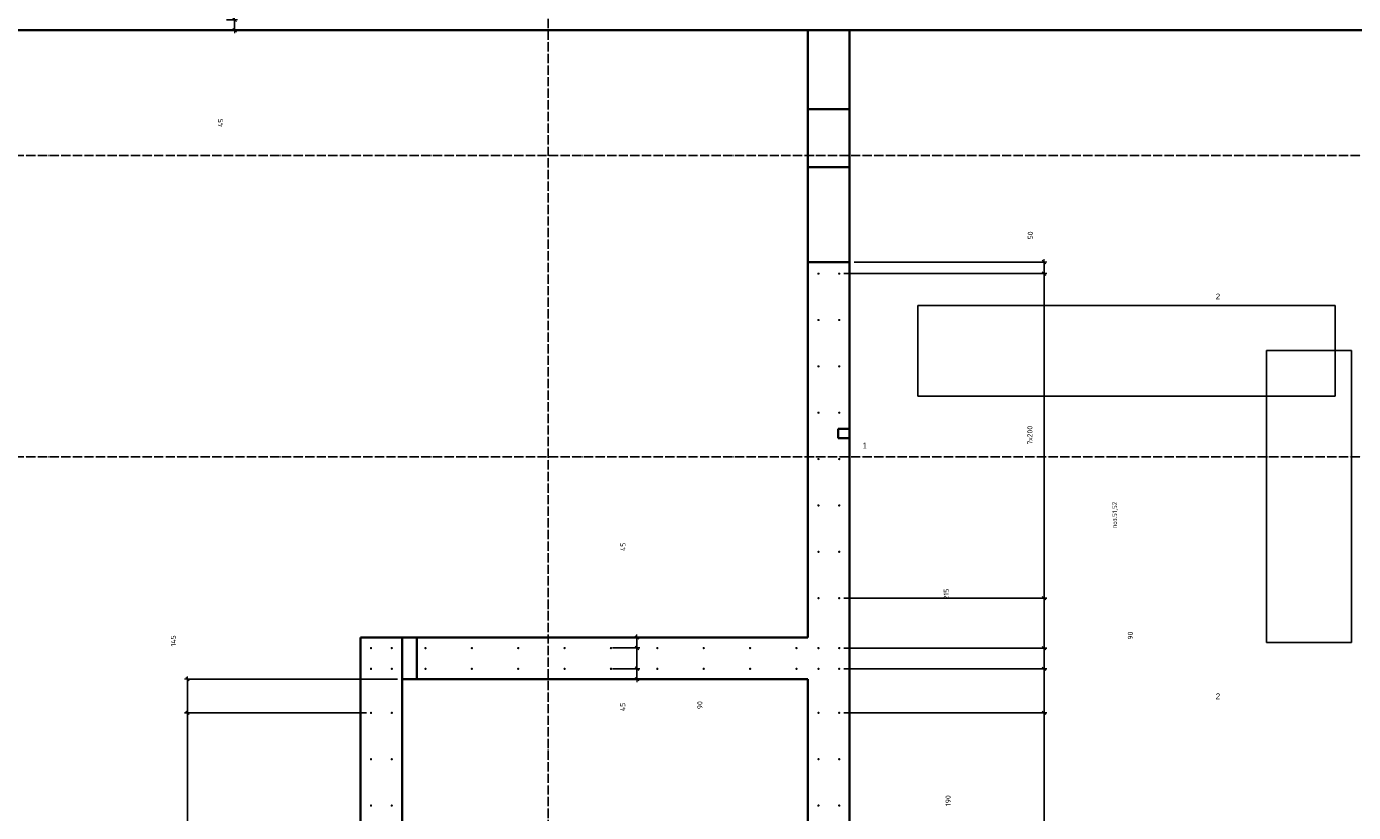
# Model space of a CAD drawing. Header units: millimetres. Extents: x 27309 to 183995, y -852 to 48500.
# Tile 76 of 93: x 154610 to 160333, y 42365 to 45756. Entities that reach past the tile are written whole.
import ezdxf

# ---------------------------------------------------------------- set-up
doc = ezdxf.new("R2010")
doc.units = ezdxf.units.MM
doc.header["$PDMODE"] = 65
for name, pattern in [('______11', [50, 40, -5, 0, -5]), ('______5', [110, 80, -10, 10, -10]), ('________', [0])]:
    doc.linetypes.add(name, pattern=pattern)
for name, color, linetype, lineweight in [('Standard', 7, 'Continuous', 25), ('Арм.стержн. Выпуски', 180, 'Continuous', 35), ('Размерная линия_ общее', 7, 'Continuous', 13)]:
    doc.layers.add(name, color=color, linetype=linetype, lineweight=lineweight)
doc.layers.add('Осевая линия_ общее', color=7, linetype='______5', lineweight=13, true_color=0xa0a0a0)
doc.styles.add('ARIAL', font='ARIAL.TTF')
doc.styles.add('ISOCPEUR', font='ISOCPEUR')
doc.dimstyles.new('DIMSTYLE_3', dxfattribs={"dimtxt": 22, "dimasz": 25, "dimexe": 0, "dimexo": 0, "dimgap": 11, "dimtad": 2, "dimdec": 0, "dimrnd": 5, "dimzin": 12, "dimdsep": 46, "dimtxsty": 'ISOCPEUR', "dimblk1": 'ALL_ML_STRICH', "dimblk2": 'ALL_ML_STRICH', "dimsah": 1, "dimcen": 0, "dimclrd": 7, "dimclre": 256, "dimclrt": 7, "dimadec": 0, "dimazin": 0, "dimtfac": 1, "dimtdec": 0, "dimtix": 1, "dimtmove": 2, "dimatfit": 3, "dimfxl": 0, "dimtzin": 0, "dimlwd": 0, "dimlwe": -3, "dimarcsym": 0})
doc.dimstyles.new('DIMSTYLE_5', dxfattribs={"dimtxt": 22, "dimasz": 25, "dimexe": 0, "dimexo": 0, "dimgap": 11, "dimtad": 2, "dimdec": 0, "dimrnd": 5, "dimzin": 12, "dimdsep": 46, "dimtxsty": 'ISOCPEUR', "dimblk1": 'ALL_ML_STRICH', "dimblk2": 'ALL_ML_STRICH', "dimsah": 1, "dimcen": 0, "dimclrd": 7, "dimclre": 256, "dimclrt": 7, "dimadec": 0, "dimazin": 0, "dimtfac": 1, "dimtdec": 0, "dimtix": 1, "dimtmove": 2, "dimatfit": 3, "dimfxl": 0, "dimtvp": 1.2, "dimtzin": 0, "dimlwd": 0, "dimlwe": -3, "dimarcsym": 0})
doc.dimstyles.new('DIMSTYLE_7', dxfattribs={"dimtxt": 22, "dimasz": 25, "dimexe": 0, "dimexo": 0, "dimgap": 11, "dimtad": 0, "dimdec": 0, "dimrnd": 5, "dimzin": 12, "dimdsep": 46, "dimtxsty": 'ISOCPEUR', "dimblk1": 'ALL_ML_STRICH', "dimblk2": 'ALL_ML_STRICH', "dimsah": 1, "dimcen": 0, "dimclrd": 7, "dimclre": 256, "dimclrt": 7, "dimadec": 0, "dimazin": 0, "dimtfac": 1, "dimtdec": 0, "dimtix": 1, "dimtmove": 2, "dimatfit": 3, "dimfxl": 0, "dimtzin": 0, "dimlwd": 0, "dimlwe": -3, "dimarcsym": 0})

# ---------------------------------------------------------------- blocks, each defined once
blk = doc.blocks.new('ALL_ML_STRICH')
at = {"color": 0, "linetype": 'ByBlock', "lineweight": -2}
for p, q in [((-1, 0), (0.5, 0)), ((-0.3, -0.3), (0.3, 0.3)), ((0, -0.5), (0, 0.5))]:
    blk.add_line(p, q, dxfattribs=at)
blk = doc.blocks.new('*D105')
at = {"layer": 'DEFPOINTS', "color": 7, "linetype": 'Continuous', "lineweight": 13, "transparency": 33554687}
for p in [(155452, 45785), (155507.4, 45740), (155546.7, 45740)]:
    blk.add_point(p, dxfattribs=at)
at = {"layer": 'Размерная линия_ общее', "color": 253, "linetype": 'Continuous', "lineweight": -2, "true_color": 0xa0a0a0, "transparency": 33554687}
for p, q in [((155472, 45785), (155507.4, 45785)), ((155526.7, 45740), (155507.4, 45740))]:
    blk.add_line(p, q, dxfattribs=at)
at = {"layer": 'Размерная линия_ общее', "color": 7, "linetype": 'Continuous', "lineweight": -2, "transparency": 33554687}
blk.add_line((155507.4, 45740), (155507.4, 45785), dxfattribs=at)
at = {"layer": 'Размерная линия_ общее', "color": 7, "linetype": 'Continuous', "lineweight": 13, "transparency": 33554687, "xscale": 25, "yscale": 25, "zscale": 25}
for p, rotation in [((155507.4, 45785), 90), ((155507.4, 45740), 270)]:
    blk.add_blockref('ALL_ML_STRICH', p, dxfattribs=dict(at, rotation=rotation))
at = {"layer": 'Размерная линия_ общее', "color": 7, "linetype": 'Continuous', "lineweight": 13, "transparency": 33554687, "insert": (155446.8, 45341), "char_height": 22, "width": 44, "attachment_point": 5, "rotation": 90, "style": 'ISOCPEUR'}
blk.add_mtext('\\A1;{45}', dxfattribs=at)
blk = doc.blocks.new('*D465')
at = {"layer": 'DEFPOINTS', "color": 7, "linetype": 'Continuous', "lineweight": 13, "transparency": 33554687}
for p in [(157179.9, 43120), (157242.6, 43120), (157117.8, 43075)]:
    blk.add_point(p, dxfattribs=at)
at = {"layer": 'Размерная линия_ общее', "color": 253, "linetype": 'Continuous', "lineweight": -2, "true_color": 0xa0a0a0, "transparency": 33554687}
for p, q in [((157199.9, 43120), (157242.6, 43120)), ((157137.8, 43075), (157242.6, 43075))]:
    blk.add_line(p, q, dxfattribs=at)
at = {"layer": 'Размерная линия_ общее', "color": 7, "linetype": 'Continuous', "lineweight": -2, "transparency": 33554687}
blk.add_line((157242.6, 43120), (157242.6, 43075), dxfattribs=at)
at = {"layer": 'Размерная линия_ общее', "color": 7, "linetype": 'Continuous', "lineweight": 13, "transparency": 33554687, "xscale": 25, "yscale": 25, "zscale": 25}
for p, rotation in [((157242.6, 43120), 90), ((157242.6, 43075), 270)]:
    blk.add_blockref('ALL_ML_STRICH', p, dxfattribs=dict(at, rotation=rotation))
at = {"layer": 'Размерная линия_ общее', "color": 7, "linetype": 'Continuous', "lineweight": 13, "transparency": 33554687, "insert": (157182.1, 43511.5), "char_height": 22, "width": 44, "attachment_point": 5, "rotation": 90, "style": 'ISOCPEUR'}
blk.add_mtext('\\A1;{45}', dxfattribs=at)
blk = doc.blocks.new('*D466')
at = {"layer": 'DEFPOINTS', "color": 7, "linetype": 'Continuous', "lineweight": 13, "transparency": 33554687}
for p in [(157117.8, 43075), (157242.6, 43075), (157117.8, 42985.5)]:
    blk.add_point(p, dxfattribs=at)
at = {"layer": 'Размерная линия_ общее', "color": 253, "linetype": 'Continuous', "lineweight": -2, "true_color": 0xa0a0a0, "transparency": 33554687}
for p, q in [((157137.8, 43075), (157242.6, 43075)), ((157137.8, 42985.5), (157242.6, 42985.5))]:
    blk.add_line(p, q, dxfattribs=at)
at = {"layer": 'Размерная линия_ общее', "color": 7, "linetype": 'Continuous', "lineweight": -2, "transparency": 33554687}
blk.add_line((157242.6, 43075), (157242.6, 42985.5), dxfattribs=at)
at = {"layer": 'Размерная линия_ общее', "color": 7, "linetype": 'Continuous', "lineweight": 13, "transparency": 33554687, "xscale": 25, "yscale": 25, "zscale": 25}
for p, rotation in [((157242.6, 43075), 90), ((157242.6, 42985.5), 270)]:
    blk.add_blockref('ALL_ML_STRICH', p, dxfattribs=dict(at, rotation=rotation))
at = {"layer": 'Размерная линия_ общее', "color": 7, "linetype": 'Continuous', "lineweight": 13, "transparency": 33554687, "insert": (157514.1, 42828.3), "char_height": 22, "width": 44, "attachment_point": 5, "rotation": 90, "style": 'ISOCPEUR'}
blk.add_mtext('\\A1;{90}', dxfattribs=at)
blk = doc.blocks.new('*D467')
at = {"layer": 'DEFPOINTS', "color": 7, "linetype": 'Continuous', "lineweight": 13, "transparency": 33554687}
for p in [(157117.8, 42985.5), (157242.6, 42985.5), (157139.2, 42940)]:
    blk.add_point(p, dxfattribs=at)
at = {"layer": 'Размерная линия_ общее', "color": 253, "linetype": 'Continuous', "lineweight": -2, "true_color": 0xa0a0a0, "transparency": 33554687}
for p, q in [((157137.8, 42985.5), (157242.6, 42985.5)), ((157159.2, 42940), (157242.6, 42940))]:
    blk.add_line(p, q, dxfattribs=at)
at = {"layer": 'Размерная линия_ общее', "color": 7, "linetype": 'Continuous', "lineweight": -2, "transparency": 33554687}
blk.add_line((157242.6, 42985.5), (157242.6, 42940), dxfattribs=at)
at = {"layer": 'Размерная линия_ общее', "color": 7, "linetype": 'Continuous', "lineweight": 13, "transparency": 33554687, "xscale": 25, "yscale": 25, "zscale": 25}
for p, rotation in [((157242.6, 42985.5), 90), ((157242.6, 42940), 270)]:
    blk.add_blockref('ALL_ML_STRICH', p, dxfattribs=dict(at, rotation=rotation))
at = {"layer": 'Размерная линия_ общее', "color": 7, "linetype": 'Continuous', "lineweight": 13, "transparency": 33554687, "insert": (157181, 42820.9), "char_height": 22, "width": 44, "attachment_point": 5, "rotation": 90, "style": 'ISOCPEUR'}
blk.add_mtext('\\A1;{45}', dxfattribs=at)
blk = doc.blocks.new('*D520')
at = {"layer": 'DEFPOINTS', "color": 7, "linetype": 'Continuous', "lineweight": 13, "transparency": 33554687}
for p in [(158115, 42795), (158115, 40194.5), (158998.4, 40194.5)]:
    blk.add_point(p, dxfattribs=at)
at = {"layer": 'Размерная линия_ общее', "color": 253, "linetype": 'Continuous', "lineweight": -2, "true_color": 0xa0a0a0, "transparency": 33554687}
for p, q in [((158135, 42795), (158998.4, 42795)), ((158135, 40194.5), (158998.4, 40194.5))]:
    blk.add_line(p, q, dxfattribs=at)
at = {"layer": 'Размерная линия_ общее', "color": 7, "linetype": 'Continuous', "lineweight": -2, "transparency": 33554687}
blk.add_line((158998.4, 40194.5), (158998.4, 42795), dxfattribs=at)
at = {"layer": 'Размерная линия_ общее', "color": 7, "linetype": 'Continuous', "lineweight": 13, "transparency": 33554687, "xscale": 25, "yscale": 25, "zscale": 25}
for p, rotation in [((158998.4, 42795), 90), ((158998.4, 40194.5), 270)]:
    blk.add_blockref('ALL_ML_STRICH', p, dxfattribs=dict(at, rotation=rotation))
at = {"layer": 'Размерная линия_ общее', "color": 7, "linetype": 'Continuous', "lineweight": 13, "transparency": 33554687, "insert": (158926.4, 41413.4), "char_height": 22, "width": 1.1, "attachment_point": 1, "rotation": 90, "line_spacing_factor": 0.60241, "style": 'ISOCPEUR'}
blk.add_mtext('13х200=2600', dxfattribs=at)
blk = doc.blocks.new('*D521')
at = {"layer": 'DEFPOINTS', "color": 7, "linetype": 'Continuous', "lineweight": 13, "transparency": 33554687}
for p in [(158115, 42985), (158115, 42795), (158998.4, 42795)]:
    blk.add_point(p, dxfattribs=at)
at = {"layer": 'Размерная линия_ общее', "color": 253, "linetype": 'Continuous', "lineweight": -2, "true_color": 0xa0a0a0, "transparency": 33554687}
for p, q in [((158135, 42985), (158998.4, 42985)), ((158135, 42795), (158998.4, 42795))]:
    blk.add_line(p, q, dxfattribs=at)
at = {"layer": 'Размерная линия_ общее', "color": 7, "linetype": 'Continuous', "lineweight": -2, "transparency": 33554687}
blk.add_line((158998.4, 42795), (158998.4, 42985), dxfattribs=at)
at = {"layer": 'Размерная линия_ общее', "color": 7, "linetype": 'Continuous', "lineweight": 13, "transparency": 33554687, "xscale": 25, "yscale": 25, "zscale": 25}
for p, rotation in [((158998.4, 42985), 90), ((158998.4, 42795), 270)]:
    blk.add_blockref('ALL_ML_STRICH', p, dxfattribs=dict(at, rotation=rotation))
at = {"layer": 'Размерная линия_ общее', "color": 7, "linetype": 'Continuous', "lineweight": 13, "transparency": 33554687, "insert": (158584.4, 42416.3), "char_height": 22, "width": 66, "attachment_point": 5, "rotation": 90, "style": 'ISOCPEUR'}
blk.add_mtext('\\A1;{190}', dxfattribs=at)
blk = doc.blocks.new('*D522')
at = {"layer": 'DEFPOINTS', "color": 7, "linetype": 'Continuous', "lineweight": 13, "transparency": 33554687}
for p in [(158115, 43074.5), (158115, 42985), (158998.4, 42985)]:
    blk.add_point(p, dxfattribs=at)
at = {"layer": 'Размерная линия_ общее', "color": 253, "linetype": 'Continuous', "lineweight": -2, "true_color": 0xa0a0a0, "transparency": 33554687}
for p, q in [((158135, 43074.5), (158998.4, 43074.5)), ((158135, 42985), (158998.4, 42985))]:
    blk.add_line(p, q, dxfattribs=at)
at = {"layer": 'Размерная линия_ общее', "color": 7, "linetype": 'Continuous', "lineweight": -2, "transparency": 33554687}
blk.add_line((158998.4, 42985), (158998.4, 43074.5), dxfattribs=at)
at = {"layer": 'Размерная линия_ общее', "color": 7, "linetype": 'Continuous', "lineweight": 13, "transparency": 33554687, "xscale": 25, "yscale": 25, "zscale": 25}
for p, rotation in [((158998.4, 43074.5), 90), ((158998.4, 42985), 270)]:
    blk.add_blockref('ALL_ML_STRICH', p, dxfattribs=dict(at, rotation=rotation))
at = {"layer": 'Размерная линия_ общее', "color": 7, "linetype": 'Continuous', "lineweight": 13, "transparency": 33554687, "insert": (159370.7, 43128.4), "char_height": 22, "width": 44, "attachment_point": 5, "rotation": 90, "style": 'ISOCPEUR'}
blk.add_mtext('\\A1;{90}', dxfattribs=at)
blk = doc.blocks.new('*D523')
at = {"layer": 'DEFPOINTS', "color": 7, "linetype": 'Continuous', "lineweight": 13, "transparency": 33554687}
for p in [(158115, 43290), (158115, 43074.5), (158998.4, 43074.5)]:
    blk.add_point(p, dxfattribs=at)
at = {"layer": 'Размерная линия_ общее', "color": 253, "linetype": 'Continuous', "lineweight": -2, "true_color": 0xa0a0a0, "transparency": 33554687}
for p, q in [((158135, 43290), (158998.4, 43290)), ((158135, 43074.5), (158998.4, 43074.5))]:
    blk.add_line(p, q, dxfattribs=at)
at = {"layer": 'Размерная линия_ общее', "color": 7, "linetype": 'Continuous', "lineweight": -2, "transparency": 33554687}
blk.add_line((158998.4, 43074.5), (158998.4, 43290), dxfattribs=at)
at = {"layer": 'Размерная линия_ общее', "color": 7, "linetype": 'Continuous', "lineweight": 13, "transparency": 33554687, "xscale": 25, "yscale": 25, "zscale": 25}
for p, rotation in [((158998.4, 43290), 90), ((158998.4, 43074.5), 270)]:
    blk.add_blockref('ALL_ML_STRICH', p, dxfattribs=dict(at, rotation=rotation))
at = {"layer": 'Размерная линия_ общее', "color": 7, "linetype": 'Continuous', "lineweight": 13, "transparency": 33554687, "insert": (158576.6, 43307.3), "char_height": 22, "width": 66, "attachment_point": 5, "rotation": 90, "style": 'ISOCPEUR'}
blk.add_mtext('\\A1;{215}', dxfattribs=at)
blk = doc.blocks.new('*D524')
at = {"layer": 'DEFPOINTS', "color": 7, "linetype": 'Continuous', "lineweight": 13, "transparency": 33554687}
for p in [(158115, 44690), (158115, 43290), (158998.4, 43290)]:
    blk.add_point(p, dxfattribs=at)
at = {"layer": 'Размерная линия_ общее', "color": 253, "linetype": 'Continuous', "lineweight": -2, "true_color": 0xa0a0a0, "transparency": 33554687}
for p, q in [((158135, 44690), (158998.4, 44690)), ((158135, 43290), (158998.4, 43290))]:
    blk.add_line(p, q, dxfattribs=at)
at = {"layer": 'Размерная линия_ общее', "color": 7, "linetype": 'Continuous', "lineweight": -2, "transparency": 33554687}
blk.add_line((158998.4, 43290), (158998.4, 44690), dxfattribs=at)
at = {"layer": 'Размерная линия_ общее', "color": 7, "linetype": 'Continuous', "lineweight": 13, "transparency": 33554687, "xscale": 25, "yscale": 25, "zscale": 25}
for p, rotation in [((158998.4, 44690), 90), ((158998.4, 43290), 270)]:
    blk.add_blockref('ALL_ML_STRICH', p, dxfattribs=dict(at, rotation=rotation))
at = {"layer": 'Размерная линия_ общее', "color": 7, "linetype": 'Continuous', "lineweight": 13, "transparency": 33554687, "insert": (158926.4, 43952.6), "char_height": 22, "width": 1.1, "attachment_point": 1, "rotation": 90, "line_spacing_factor": 0.60241, "style": 'ISOCPEUR'}
blk.add_mtext('7х200', dxfattribs=at)
blk = doc.blocks.new('*D525')
at = {"layer": 'DEFPOINTS', "color": 7, "linetype": 'Continuous', "lineweight": 13, "transparency": 33554687}
for p in [(158160, 44740), (158115, 44690), (158998.4, 44690)]:
    blk.add_point(p, dxfattribs=at)
at = {"layer": 'Размерная линия_ общее', "color": 253, "linetype": 'Continuous', "lineweight": -2, "true_color": 0xa0a0a0, "transparency": 33554687}
for p, q in [((158180, 44740), (158998.4, 44740)), ((158135, 44690), (158998.4, 44690))]:
    blk.add_line(p, q, dxfattribs=at)
at = {"layer": 'Размерная линия_ общее', "color": 7, "linetype": 'Continuous', "lineweight": -2, "transparency": 33554687}
blk.add_line((158998.4, 44690), (158998.4, 44740), dxfattribs=at)
at = {"layer": 'Размерная линия_ общее', "color": 7, "linetype": 'Continuous', "lineweight": 13, "transparency": 33554687, "xscale": 25, "yscale": 25, "zscale": 25}
for p, rotation in [((158998.4, 44740), 90), ((158998.4, 44690), 270)]:
    blk.add_blockref('ALL_ML_STRICH', p, dxfattribs=dict(at, rotation=rotation))
at = {"layer": 'Размерная линия_ общее', "color": 7, "linetype": 'Continuous', "lineweight": 13, "transparency": 33554687, "insert": (158939.3, 44855), "char_height": 22, "width": 44, "attachment_point": 5, "rotation": 90, "style": 'ISOCPEUR'}
blk.add_mtext('\\A1;{50}', dxfattribs=at)
blk = doc.blocks.new('*D535')
at = {"layer": 'DEFPOINTS', "color": 7, "linetype": 'Continuous', "lineweight": 13, "transparency": 33554687}
for p in [(156095.5, 42795), (155303.9, 40395), (156095.5, 40395)]:
    blk.add_point(p, dxfattribs=at)
at = {"layer": 'Размерная линия_ общее', "color": 253, "linetype": 'Continuous', "lineweight": -2, "true_color": 0xa0a0a0, "transparency": 33554687}
for p, q in [((156075.5, 42795), (155303.9, 42795)), ((156075.5, 40395), (155303.9, 40395))]:
    blk.add_line(p, q, dxfattribs=at)
at = {"layer": 'Размерная линия_ общее', "color": 7, "linetype": 'Continuous', "lineweight": -2, "transparency": 33554687}
blk.add_line((155303.9, 40395), (155303.9, 42795), dxfattribs=at)
at = {"layer": 'Размерная линия_ общее', "color": 7, "linetype": 'Continuous', "lineweight": 13, "transparency": 33554687, "xscale": 25, "yscale": 25, "zscale": 25}
for p, rotation in [((155303.9, 42795), 90), ((155303.9, 40395), 270)]:
    blk.add_blockref('ALL_ML_STRICH', p, dxfattribs=dict(at, rotation=rotation))
at = {"layer": 'Размерная линия_ общее', "color": 7, "linetype": 'Continuous', "lineweight": 13, "transparency": 33554687, "insert": (155231.9, 41512.5), "char_height": 22, "width": 1.1, "attachment_point": 1, "rotation": 90, "line_spacing_factor": 0.60241, "style": 'ISOCPEUR'}
blk.add_mtext('12х200=2400', dxfattribs=at)
blk = doc.blocks.new('*D536')
at = {"layer": 'DEFPOINTS', "color": 7, "linetype": 'Continuous', "lineweight": 13, "transparency": 33554687}
for p in [(156230, 42940), (155303.9, 42795), (156095.5, 42795)]:
    blk.add_point(p, dxfattribs=at)
at = {"layer": 'Размерная линия_ общее', "color": 253, "linetype": 'Continuous', "lineweight": -2, "true_color": 0xa0a0a0, "transparency": 33554687}
for p, q in [((156210, 42940), (155303.9, 42940)), ((156075.5, 42795), (155303.9, 42795))]:
    blk.add_line(p, q, dxfattribs=at)
at = {"layer": 'Размерная линия_ общее', "color": 7, "linetype": 'Continuous', "lineweight": -2, "transparency": 33554687}
blk.add_line((155303.9, 42795), (155303.9, 42940), dxfattribs=at)
at = {"layer": 'Размерная линия_ общее', "color": 7, "linetype": 'Continuous', "lineweight": 13, "transparency": 33554687, "xscale": 25, "yscale": 25, "zscale": 25}
for p, rotation in [((155303.9, 42940), 90), ((155303.9, 42795), 270)]:
    blk.add_blockref('ALL_ML_STRICH', p, dxfattribs=dict(at, rotation=rotation))
at = {"layer": 'Размерная линия_ общее', "color": 7, "linetype": 'Continuous', "lineweight": 13, "transparency": 33554687, "insert": (155243.2, 43105.5), "char_height": 22, "width": 66, "attachment_point": 5, "rotation": 90, "style": 'ISOCPEUR'}
blk.add_mtext('\\A1;{145}', dxfattribs=at)

msp = doc.modelspace()

# ---------------------------------------------------------------- hatches: boundary and pattern name
at = {"layer": 'Арм.стержн. Выпуски', "linetype": 'Continuous', "lineweight": 35, "transparency": 33554687}
for points in [[(158030.5, 44690), (158030.1, 44691.9), (158029, 44693.5), (158027.4, 44694.6), (158025.5, 44695), (158023.6, 44694.6), (158021.9, 44693.5), (158020.8, 44691.9), (158020.5, 44690), (158020.8, 44688.1), (158021.9, 44686.5), (158023.6, 44685.4), (158025.5, 44685), (158027.4, 44685.4), (158029, 44686.5), (158030.1, 44688.1)], [(158120, 44690), (158119.6, 44691.9), (158118.5, 44693.5), (158116.9, 44694.6), (158115, 44695), (158113.1, 44694.6), (158111.5, 44693.5), (158110.4, 44691.9), (158110, 44690), (158110.4, 44688.1), (158111.5, 44686.5), (158113.1, 44685.4), (158115, 44685), (158116.9, 44685.4), (158118.5, 44686.5), (158119.6, 44688.1)], [(158030.5, 44490), (158030.1, 44491.9), (158029, 44493.5), (158027.4, 44494.6), (158025.5, 44495), (158023.6, 44494.6), (158021.9, 44493.5), (158020.8, 44491.9), (158020.5, 44490), (158020.8, 44488.1), (158021.9, 44486.5), (158023.6, 44485.4), (158025.5, 44485), (158027.4, 44485.4), (158029, 44486.5), (158030.1, 44488.1)], [(158120, 44490), (158119.6, 44491.9), (158118.5, 44493.5), (158116.9, 44494.6), (158115, 44495), (158113.1, 44494.6), (158111.5, 44493.5), (158110.4, 44491.9), (158110, 44490), (158110.4, 44488.1), (158111.5, 44486.5), (158113.1, 44485.4), (158115, 44485), (158116.9, 44485.4), (158118.5, 44486.5), (158119.6, 44488.1)], [(158030.5, 44290), (158030.1, 44291.9), (158029, 44293.5), (158027.4, 44294.6), (158025.5, 44295), (158023.6, 44294.6), (158021.9, 44293.5), (158020.8, 44291.9), (158020.5, 44290), (158020.8, 44288.1), (158021.9, 44286.5), (158023.6, 44285.4), (158025.5, 44285), (158027.4, 44285.4), (158029, 44286.5), (158030.1, 44288.1)], [(158120, 44290), (158119.6, 44291.9), (158118.5, 44293.5), (158116.9, 44294.6), (158115, 44295), (158113.1, 44294.6), (158111.5, 44293.5), (158110.4, 44291.9), (158110, 44290), (158110.4, 44288.1), (158111.5, 44286.5), (158113.1, 44285.4), (158115, 44285), (158116.9, 44285.4), (158118.5, 44286.5), (158119.6, 44288.1)], [(158030.5, 44090), (158030.1, 44091.9), (158029, 44093.5), (158027.4, 44094.6), (158025.5, 44095), (158023.6, 44094.6), (158021.9, 44093.5), (158020.8, 44091.9), (158020.5, 44090), (158020.8, 44088.1), (158021.9, 44086.5), (158023.6, 44085.4), (158025.5, 44085), (158027.4, 44085.4), (158029, 44086.5), (158030.1, 44088.1)], [(158120, 44090), (158119.6, 44091.9), (158118.5, 44093.5), (158116.9, 44094.6), (158115, 44095), (158113.1, 44094.6), (158111.5, 44093.5), (158110.4, 44091.9), (158110, 44090), (158110.4, 44088.1), (158111.5, 44086.5), (158113.1, 44085.4), (158115, 44085), (158116.9, 44085.4), (158118.5, 44086.5), (158119.6, 44088.1)], [(158030.5, 43890), (158030.1, 43891.9), (158029, 43893.5), (158027.4, 43894.6), (158025.5, 43895), (158023.6, 43894.6), (158021.9, 43893.5), (158020.8, 43891.9), (158020.5, 43890), (158020.8, 43888.1), (158021.9, 43886.5), (158023.6, 43885.4), (158025.5, 43885), (158027.4, 43885.4), (158029, 43886.5), (158030.1, 43888.1)], [(158120, 43890), (158119.6, 43891.9), (158118.5, 43893.5), (158116.9, 43894.6), (158115, 43895), (158113.1, 43894.6), (158111.5, 43893.5), (158110.4, 43891.9), (158110, 43890), (158110.4, 43888.1), (158111.5, 43886.5), (158113.1, 43885.4), (158115, 43885), (158116.9, 43885.4), (158118.5, 43886.5), (158119.6, 43888.1)], [(158030.5, 43690), (158030.1, 43691.9), (158029, 43693.5), (158027.4, 43694.6), (158025.5, 43695), (158023.6, 43694.6), (158021.9, 43693.5), (158020.8, 43691.9), (158020.5, 43690), (158020.8, 43688.1), (158021.9, 43686.5), (158023.6, 43685.4), (158025.5, 43685), (158027.4, 43685.4), (158029, 43686.5), (158030.1, 43688.1)], [(158120, 43690), (158119.6, 43691.9), (158118.5, 43693.5), (158116.9, 43694.6), (158115, 43695), (158113.1, 43694.6), (158111.5, 43693.5), (158110.4, 43691.9), (158110, 43690), (158110.4, 43688.1), (158111.5, 43686.5), (158113.1, 43685.4), (158115, 43685), (158116.9, 43685.4), (158118.5, 43686.5), (158119.6, 43688.1)], [(158030.5, 43490), (158030.1, 43491.9), (158029, 43493.5), (158027.4, 43494.6), (158025.5, 43495), (158023.6, 43494.6), (158021.9, 43493.5), (158020.8, 43491.9), (158020.5, 43490), (158020.8, 43488.1), (158021.9, 43486.5), (158023.6, 43485.4), (158025.5, 43485), (158027.4, 43485.4), (158029, 43486.5), (158030.1, 43488.1)], [(158120, 43490), (158119.6, 43491.9), (158118.5, 43493.5), (158116.9, 43494.6), (158115, 43495), (158113.1, 43494.6), (158111.5, 43493.5), (158110.4, 43491.9), (158110, 43490), (158110.4, 43488.1), (158111.5, 43486.5), (158113.1, 43485.4), (158115, 43485), (158116.9, 43485.4), (158118.5, 43486.5), (158119.6, 43488.1)], [(158030.5, 43290), (158030.1, 43291.9), (158029, 43293.5), (158027.4, 43294.6), (158025.5, 43295), (158023.6, 43294.6), (158021.9, 43293.5), (158020.8, 43291.9), (158020.5, 43290), (158020.8, 43288.1), (158021.9, 43286.5), (158023.6, 43285.4), (158025.5, 43285), (158027.4, 43285.4), (158029, 43286.5), (158030.1, 43288.1)], [(158120, 43290), (158119.6, 43291.9), (158118.5, 43293.5), (158116.9, 43294.6), (158115, 43295), (158113.1, 43294.6), (158111.5, 43293.5), (158110.4, 43291.9), (158110, 43290), (158110.4, 43288.1), (158111.5, 43286.5), (158113.1, 43285.4), (158115, 43285), (158116.9, 43285.4), (158118.5, 43286.5), (158119.6, 43288.1)], [(156100.5, 43074.5), (156100.1, 43076.4), (156099, 43078), (156097.4, 43079.1), (156095.5, 43079.5), (156093.6, 43079.1), (156091.9, 43078), (156090.8, 43076.4), (156090.5, 43074.5), (156090.8, 43072.6), (156091.9, 43071), (156093.6, 43069.9), (156095.5, 43069.5), (156097.4, 43069.9), (156099, 43071), (156100.1, 43072.6)], [(156190, 43074.5), (156189.6, 43076.4), (156188.5, 43078), (156186.9, 43079.1), (156185, 43079.5), (156183.1, 43079.1), (156181.5, 43078), (156180.4, 43076.4), (156180, 43074.5), (156180.4, 43072.6), (156181.5, 43071), (156183.1, 43069.9), (156185, 43069.5), (156186.9, 43069.9), (156188.5, 43071), (156189.6, 43072.6)], [(156335.5, 43074.5), (156335.1, 43076.4), (156334, 43078), (156332.4, 43079.1), (156330.5, 43079.5), (156328.6, 43079.1), (156327, 43078), (156325.9, 43076.4), (156325.5, 43074.5), (156325.9, 43072.6), (156327, 43071), (156328.6, 43069.9), (156330.5, 43069.5), (156332.4, 43069.9), (156334, 43071), (156335.1, 43072.6)], [(156535.5, 43074.5), (156535.1, 43076.4), (156534, 43078), (156532.4, 43079.1), (156530.5, 43079.5), (156528.6, 43079.1), (156527, 43078), (156525.9, 43076.4), (156525.5, 43074.5), (156525.9, 43072.6), (156527, 43071), (156528.6, 43069.9), (156530.5, 43069.5), (156532.4, 43069.9), (156534, 43071), (156535.1, 43072.6)], [(156735.5, 43074.5), (156735.1, 43076.4), (156734, 43078), (156732.4, 43079.1), (156730.5, 43079.5), (156728.6, 43079.1), (156727, 43078), (156725.9, 43076.4), (156725.5, 43074.5), (156725.9, 43072.6), (156727, 43071), (156728.6, 43069.9), (156730.5, 43069.5), (156732.4, 43069.9), (156734, 43071), (156735.1, 43072.6)], [(156935.5, 43074.5), (156935.1, 43076.4), (156934, 43078), (156932.4, 43079.1), (156930.5, 43079.5), (156928.6, 43079.1), (156927, 43078), (156925.9, 43076.4), (156925.5, 43074.5), (156925.9, 43072.6), (156927, 43071), (156928.6, 43069.9), (156930.5, 43069.5), (156932.4, 43069.9), (156934, 43071), (156935.1, 43072.6)], [(157135.5, 43074.5), (157135.1, 43076.4), (157134, 43078), (157132.4, 43079.1), (157130.5, 43079.5), (157128.6, 43079.1), (157127, 43078), (157125.9, 43076.4), (157125.5, 43074.5), (157125.9, 43072.6), (157127, 43071), (157128.6, 43069.9), (157130.5, 43069.5), (157132.4, 43069.9), (157134, 43071), (157135.1, 43072.6)], [(157335.5, 43074.5), (157335.1, 43076.4), (157334, 43078), (157332.4, 43079.1), (157330.5, 43079.5), (157328.6, 43079.1), (157327, 43078), (157325.9, 43076.4), (157325.5, 43074.5), (157325.9, 43072.6), (157327, 43071), (157328.6, 43069.9), (157330.5, 43069.5), (157332.4, 43069.9), (157334, 43071), (157335.1, 43072.6)], [(157535.5, 43074.5), (157535.1, 43076.4), (157534, 43078), (157532.4, 43079.1), (157530.5, 43079.5), (157528.6, 43079.1), (157527, 43078), (157525.9, 43076.4), (157525.5, 43074.5), (157525.9, 43072.6), (157527, 43071), (157528.6, 43069.9), (157530.5, 43069.5), (157532.4, 43069.9), (157534, 43071), (157535.1, 43072.6)], [(157735.5, 43074.5), (157735.1, 43076.4), (157734, 43078), (157732.4, 43079.1), (157730.5, 43079.5), (157728.6, 43079.1), (157727, 43078), (157725.9, 43076.4), (157725.5, 43074.5), (157725.9, 43072.6), (157727, 43071), (157728.6, 43069.9), (157730.5, 43069.5), (157732.4, 43069.9), (157734, 43071), (157735.1, 43072.6)], [(157935.5, 43074.5), (157935.1, 43076.4), (157934, 43078), (157932.4, 43079.1), (157930.5, 43079.5), (157928.6, 43079.1), (157927, 43078), (157925.9, 43076.4), (157925.5, 43074.5), (157925.9, 43072.6), (157927, 43071), (157928.6, 43069.9), (157930.5, 43069.5), (157932.4, 43069.9), (157934, 43071), (157935.1, 43072.6)], [(158030.5, 43074.5), (158030.1, 43076.4), (158029, 43078), (158027.4, 43079.1), (158025.5, 43079.5), (158023.6, 43079.1), (158021.9, 43078), (158020.8, 43076.4), (158020.5, 43074.5), (158020.8, 43072.6), (158021.9, 43071), (158023.6, 43069.9), (158025.5, 43069.5), (158027.4, 43069.9), (158029, 43071), (158030.1, 43072.6)], [(158120, 43074.5), (158119.6, 43076.4), (158118.5, 43078), (158116.9, 43079.1), (158115, 43079.5), (158113.1, 43079.1), (158111.5, 43078), (158110.4, 43076.4), (158110, 43074.5), (158110.4, 43072.6), (158111.5, 43071), (158113.1, 43069.9), (158115, 43069.5), (158116.9, 43069.9), (158118.5, 43071), (158119.6, 43072.6)], [(156100.5, 42985), (156100.1, 42986.9), (156099, 42988.5), (156097.4, 42989.6), (156095.5, 42990), (156093.6, 42989.6), (156091.9, 42988.5), (156090.8, 42986.9), (156090.5, 42985), (156090.8, 42983.1), (156091.9, 42981.4), (156093.6, 42980.4), (156095.5, 42980), (156097.4, 42980.4), (156099, 42981.4), (156100.1, 42983.1)], [(156190, 42985), (156189.6, 42986.9), (156188.5, 42988.5), (156186.9, 42989.6), (156185, 42990), (156183.1, 42989.6), (156181.5, 42988.5), (156180.4, 42986.9), (156180, 42985), (156180.4, 42983.1), (156181.5, 42981.4), (156183.1, 42980.4), (156185, 42980), (156186.9, 42980.4), (156188.5, 42981.4), (156189.6, 42983.1)], [(156335.5, 42985), (156335.1, 42986.9), (156334, 42988.5), (156332.4, 42989.6), (156330.5, 42990), (156328.6, 42989.6), (156327, 42988.5), (156325.9, 42986.9), (156325.5, 42985), (156325.9, 42983.1), (156327, 42981.4), (156328.6, 42980.4), (156330.5, 42980), (156332.4, 42980.4), (156334, 42981.4), (156335.1, 42983.1)], [(156535.5, 42985), (156535.1, 42986.9), (156534, 42988.5), (156532.4, 42989.6), (156530.5, 42990), (156528.6, 42989.6), (156527, 42988.5), (156525.9, 42986.9), (156525.5, 42985), (156525.9, 42983.1), (156527, 42981.4), (156528.6, 42980.4), (156530.5, 42980), (156532.4, 42980.4), (156534, 42981.4), (156535.1, 42983.1)], [(156735.5, 42985), (156735.1, 42986.9), (156734, 42988.5), (156732.4, 42989.6), (156730.5, 42990), (156728.6, 42989.6), (156727, 42988.5), (156725.9, 42986.9), (156725.5, 42985), (156725.9, 42983.1), (156727, 42981.4), (156728.6, 42980.4), (156730.5, 42980), (156732.4, 42980.4), (156734, 42981.4), (156735.1, 42983.1)], [(156935.5, 42985), (156935.1, 42986.9), (156934, 42988.5), (156932.4, 42989.6), (156930.5, 42990), (156928.6, 42989.6), (156927, 42988.5), (156925.9, 42986.9), (156925.5, 42985), (156925.9, 42983.1), (156927, 42981.4), (156928.6, 42980.4), (156930.5, 42980), (156932.4, 42980.4), (156934, 42981.4), (156935.1, 42983.1)], [(157135.5, 42985), (157135.1, 42986.9), (157134, 42988.5), (157132.4, 42989.6), (157130.5, 42990), (157128.6, 42989.6), (157127, 42988.5), (157125.9, 42986.9), (157125.5, 42985), (157125.9, 42983.1), (157127, 42981.4), (157128.6, 42980.4), (157130.5, 42980), (157132.4, 42980.4), (157134, 42981.4), (157135.1, 42983.1)], [(157335.5, 42985), (157335.1, 42986.9), (157334, 42988.5), (157332.4, 42989.6), (157330.5, 42990), (157328.6, 42989.6), (157327, 42988.5), (157325.9, 42986.9), (157325.5, 42985), (157325.9, 42983.1), (157327, 42981.4), (157328.6, 42980.4), (157330.5, 42980), (157332.4, 42980.4), (157334, 42981.4), (157335.1, 42983.1)], [(157535.5, 42985), (157535.1, 42986.9), (157534, 42988.5), (157532.4, 42989.6), (157530.5, 42990), (157528.6, 42989.6), (157527, 42988.5), (157525.9, 42986.9), (157525.5, 42985), (157525.9, 42983.1), (157527, 42981.4), (157528.6, 42980.4), (157530.5, 42980), (157532.4, 42980.4), (157534, 42981.4), (157535.1, 42983.1)], [(157735.5, 42985), (157735.1, 42986.9), (157734, 42988.5), (157732.4, 42989.6), (157730.5, 42990), (157728.6, 42989.6), (157727, 42988.5), (157725.9, 42986.9), (157725.5, 42985), (157725.9, 42983.1), (157727, 42981.4), (157728.6, 42980.4), (157730.5, 42980), (157732.4, 42980.4), (157734, 42981.4), (157735.1, 42983.1)], [(157935.5, 42985), (157935.1, 42986.9), (157934, 42988.5), (157932.4, 42989.6), (157930.5, 42990), (157928.6, 42989.6), (157927, 42988.5), (157925.9, 42986.9), (157925.5, 42985), (157925.9, 42983.1), (157927, 42981.4), (157928.6, 42980.4), (157930.5, 42980), (157932.4, 42980.4), (157934, 42981.4), (157935.1, 42983.1)], [(158030.5, 42985), (158030.1, 42986.9), (158029, 42988.5), (158027.4, 42989.6), (158025.5, 42990), (158023.6, 42989.6), (158021.9, 42988.5), (158020.8, 42986.9), (158020.5, 42985), (158020.8, 42983.1), (158021.9, 42981.4), (158023.6, 42980.4), (158025.5, 42980), (158027.4, 42980.4), (158029, 42981.4), (158030.1, 42983.1)], [(158120, 42985), (158119.6, 42986.9), (158118.5, 42988.5), (158116.9, 42989.6), (158115, 42990), (158113.1, 42989.6), (158111.5, 42988.5), (158110.4, 42986.9), (158110, 42985), (158110.4, 42983.1), (158111.5, 42981.4), (158113.1, 42980.4), (158115, 42980), (158116.9, 42980.4), (158118.5, 42981.4), (158119.6, 42983.1)], [(156100.5, 42795), (156100.1, 42796.9), (156099, 42798.5), (156097.4, 42799.6), (156095.5, 42800), (156093.6, 42799.6), (156091.9, 42798.5), (156090.8, 42796.9), (156090.5, 42795), (156090.8, 42793.1), (156091.9, 42791.5), (156093.6, 42790.4), (156095.5, 42790), (156097.4, 42790.4), (156099, 42791.5), (156100.1, 42793.1)], [(156190, 42795), (156189.6, 42796.9), (156188.5, 42798.5), (156186.9, 42799.6), (156185, 42800), (156183.1, 42799.6), (156181.5, 42798.5), (156180.4, 42796.9), (156180, 42795), (156180.4, 42793.1), (156181.5, 42791.5), (156183.1, 42790.4), (156185, 42790), (156186.9, 42790.4), (156188.5, 42791.5), (156189.6, 42793.1)], [(158030.5, 42795), (158030.1, 42796.9), (158029, 42798.5), (158027.4, 42799.6), (158025.5, 42800), (158023.6, 42799.6), (158021.9, 42798.5), (158020.8, 42796.9), (158020.5, 42795), (158020.8, 42793.1), (158021.9, 42791.5), (158023.6, 42790.4), (158025.5, 42790), (158027.4, 42790.4), (158029, 42791.5), (158030.1, 42793.1)], [(158120, 42795), (158119.6, 42796.9), (158118.5, 42798.5), (158116.9, 42799.6), (158115, 42800), (158113.1, 42799.6), (158111.5, 42798.5), (158110.4, 42796.9), (158110, 42795), (158110.4, 42793.1), (158111.5, 42791.5), (158113.1, 42790.4), (158115, 42790), (158116.9, 42790.4), (158118.5, 42791.5), (158119.6, 42793.1)], [(156100.5, 42595), (156100.1, 42596.9), (156099, 42598.5), (156097.4, 42599.6), (156095.5, 42600), (156093.6, 42599.6), (156091.9, 42598.5), (156090.8, 42596.9), (156090.5, 42595), (156090.8, 42593.1), (156091.9, 42591.5), (156093.6, 42590.4), (156095.5, 42590), (156097.4, 42590.4), (156099, 42591.5), (156100.1, 42593.1)], [(156190, 42595), (156189.6, 42596.9), (156188.5, 42598.5), (156186.9, 42599.6), (156185, 42600), (156183.1, 42599.6), (156181.5, 42598.5), (156180.4, 42596.9), (156180, 42595), (156180.4, 42593.1), (156181.5, 42591.5), (156183.1, 42590.4), (156185, 42590), (156186.9, 42590.4), (156188.5, 42591.5), (156189.6, 42593.1)], [(158030.5, 42595), (158030.1, 42596.9), (158029, 42598.5), (158027.4, 42599.6), (158025.5, 42600), (158023.6, 42599.6), (158021.9, 42598.5), (158020.8, 42596.9), (158020.5, 42595), (158020.8, 42593.1), (158021.9, 42591.5), (158023.6, 42590.4), (158025.5, 42590), (158027.4, 42590.4), (158029, 42591.5), (158030.1, 42593.1)], [(158120, 42595), (158119.6, 42596.9), (158118.5, 42598.5), (158116.9, 42599.6), (158115, 42600), (158113.1, 42599.6), (158111.5, 42598.5), (158110.4, 42596.9), (158110, 42595), (158110.4, 42593.1), (158111.5, 42591.5), (158113.1, 42590.4), (158115, 42590), (158116.9, 42590.4), (158118.5, 42591.5), (158119.6, 42593.1)], [(156100.5, 42395), (156100.1, 42396.9), (156099, 42398.5), (156097.4, 42399.6), (156095.5, 42400), (156093.6, 42399.6), (156091.9, 42398.5), (156090.8, 42396.9), (156090.5, 42395), (156090.8, 42393.1), (156091.9, 42391.5), (156093.6, 42390.4), (156095.5, 42390), (156097.4, 42390.4), (156099, 42391.5), (156100.1, 42393.1)], [(156190, 42395), (156189.6, 42396.9), (156188.5, 42398.5), (156186.9, 42399.6), (156185, 42400), (156183.1, 42399.6), (156181.5, 42398.5), (156180.4, 42396.9), (156180, 42395), (156180.4, 42393.1), (156181.5, 42391.5), (156183.1, 42390.4), (156185, 42390), (156186.9, 42390.4), (156188.5, 42391.5), (156189.6, 42393.1)], [(158030.5, 42395), (158030.1, 42396.9), (158029, 42398.5), (158027.4, 42399.6), (158025.5, 42400), (158023.6, 42399.6), (158021.9, 42398.5), (158020.8, 42396.9), (158020.5, 42395), (158020.8, 42393.1), (158021.9, 42391.5), (158023.6, 42390.4), (158025.5, 42390), (158027.4, 42390.4), (158029, 42391.5), (158030.1, 42393.1)], [(158120, 42395), (158119.6, 42396.9), (158118.5, 42398.5), (158116.9, 42399.6), (158115, 42400), (158113.1, 42399.6), (158111.5, 42398.5), (158110.4, 42396.9), (158110, 42395), (158110.4, 42393.1), (158111.5, 42391.5), (158113.1, 42390.4), (158115, 42390), (158116.9, 42390.4), (158118.5, 42391.5), (158119.6, 42393.1)]]:
    msp.add_hatch(color=4, dxfattribs=at).paths.add_polyline_path(points)

# ---------------------------------------------------------------- linework, layer by layer
at = {"color": 7, "linetype": 'Continuous', "lineweight": 35, "transparency": 33554687}
for p, q in [((157980, 45740), (153030, 45740)), ((158160, 45740), (157980, 45740)), ((157980, 45400), (157980, 45740)), ((157980, 45740), (158160, 45740)), ((160690, 45740), (158160, 45740)), ((158160, 45740), (158160, 45400)), ((157980, 45400), (157980, 45150)), ((158160, 45400), (157980, 45400)), ((158160, 45150), (158160, 45400)), ((157980, 43120), (157980, 45150)), ((157980, 45150), (158160, 45150)), ((158160, 45150), (158160, 44020)), ((158110, 44020), (158110, 43980)), ((158160, 44020), (158110, 44020)), ((158160, 43980), (158160, 44020)), ((158110, 43980), (158160, 43980)), ((158160, 43980), (158160, 43120)), ((156050, 42940), (156050, 43120)), ((156050, 43120), (157980, 43120)), ((158160, 43120), (158160, 42940)), ((156050, 40380), (156050, 42940)), ((156230, 42940), (156230, 40380)), ((157980, 42940), (156230, 42940)), ((157980, 40280), (157980, 42940)), ((158160, 42940), (158160, 40100))]:
    msp.add_line(p, q, dxfattribs=at)
at = {"color": 7, "linetype": '________', "lineweight": 35, "transparency": 33554687}
for p, q in [((157980, 44740), (158160, 44740)), ((156230, 43120), (156050, 43120)), ((156230, 43120), (156230, 42940)), ((156293, 42940), (156293, 43120))]:
    msp.add_line(p, q, dxfattribs=at)
at = {"color": 52, "linetype": 'Continuous', "lineweight": -3, "transparency": 33554687}
for p, q in [((158453.8, 44552), (158453.8, 44160.7)), ((160253.8, 44552), (158453.8, 44552)), ((158453.8, 44552), (158453.8, 44160.7)), ((160253.8, 44552), (158453.8, 44552)), ((160253.8, 44160.7), (160253.8, 44552)), ((160253.8, 44160.7), (160253.8, 44552)), ((160324.9, 44359), (159958.1, 44359)), ((159958.1, 44359), (159958.1, 43099)), ((160324.9, 44359), (159958.1, 44359)), ((159958.1, 44359), (159958.1, 43099)), ((160324.9, 43099), (160324.9, 44359)), ((160324.9, 43099), (160324.9, 44359)), ((158453.8, 44160.7), (160253.8, 44160.7)), ((158453.8, 44160.7), (160253.8, 44160.7)), ((159958.1, 43099), (160324.9, 43099)), ((159958.1, 43099), (160324.9, 43099))]:
    msp.add_line(p, q, dxfattribs=at)
at = {"layer": 'Осевая линия_ общее', "color": 253, "linetype": '______11', "lineweight": -3, "true_color": 0xa0a0a0, "transparency": 33554687}
for p, q in [((156860, 46340), (156860, 27662.1)), ((125200, 45200), (169325.4, 45200)), ((125200, 43900), (169325.4, 43900))]:
    msp.add_line(p, q, dxfattribs=at)

# ---------------------------------------------------------------- texts
at = {"layer": 'Standard', "color": 7, "linetype": 'Continuous', "lineweight": 13, "transparency": 33554687, "char_height": 25, "style": 'ARIAL'}
for s, insert, width, attachment_point in [('\\W0.99;2', (159758.1, 44579), 31.962, 9), ('\\W0.90;1', (158233.8, 43960.7), 30.864, 3), ('\\W0.99;2', (159758.1, 42879), 31.962, 3)]:
    msp.add_mtext(s, dxfattribs=dict(at, insert=insert, width=width, attachment_point=attachment_point))
at = {"layer": 'Standard', "color": 7, "linetype": 'Continuous', "lineweight": 13, "transparency": 33554687, "insert": (159317.5, 43590.2), "char_height": 20, "width": 104.817, "attachment_point": 7, "rotation": 90, "style": 'ISOCPEUR'}
msp.add_mtext('\\A1;{\\fISOCPEUR|i0|b0;\\H20.000000;\\W0.909091;\\C7;поз.51,52}\\P', dxfattribs=at)

# ---------------------------------------------------------------- dimensions: what is measured, and where the dimension line sits
at = {"layer": 'Размерная линия_ общее', "color": 7, "linetype": 'Continuous', "lineweight": 13, "transparency": 33554687}
for base, p1, p2, angle, dimstyle, picture, middle in [((155507.4, 45785), (155526.7, 45740), (155472, 45785), 90, 'DIMSTYLE_5', '*D105', (155446.8, 45341)), ((158998.4, 44740), (158135, 44690), (158180, 44740), 90, 'DIMSTYLE_3', '*D525', (158939.3, 44855)), ((157242.6, 43075), (157199.9, 43120), (157137.8, 43075), 270, 'DIMSTYLE_5', '*D465', (157182.1, 43511.5)), ((158998.3985, 43290), (158135, 43074.5034), (158135, 43290), 90, 'DIMSTYLE_3', '*D523', (158576.5901, 43307.3421)), ((155303.9, 42940), (156075.5, 42795), (156210, 42940), 90, 'DIMSTYLE_3', '*D536', (155243.2, 43105.5)), ((158998.3985, 43074.5034), (158135, 42984.9721), (158135, 43074.5034), 90, 'DIMSTYLE_7', '*D522', (159370.708, 43128.4472)), ((157242.5684, 42985.4966), (157137.8216, 43075.0279), (157137.8216, 42985.4966), 270, 'DIMSTYLE_3', '*D466', (157514.1279, 42828.3062)), ((157242.5684, 42940), (157137.8216, 42985.4966), (157159.2093, 42940), 270, 'DIMSTYLE_5', '*D467', (157180.9581, 42820.9244)), ((158998.4, 42985), (158135, 42795), (158135, 42985), 90, 'DIMSTYLE_3', '*D521', (158584.4, 42416.3))]:
    dim = msp.add_linear_dim(base=base, p1=p1, p2=p2, angle=angle, dimstyle=dimstyle, override={"dimpost": '<>', "dimclrd": 7, "dimclre": 253, "dimclrt": 7, "dimlwd": 0, "dimlwe": 65533}, dxfattribs=at)
    dim.commit()
    dim.dimension.update_dxf_attribs({"geometry": picture, "text_midpoint": middle, "dimtype": 160})
for base, p1, p2, text, picture, middle in [((158998.4, 44690), (158135, 43290), (158135, 44690), '7х200', '*D524', (158987.4, 43990)), ((155303.9, 42795), (156075.5, 40395), (156075.5, 42795), '12х200=2400', '*D535', (155292.9, 41595)), ((158998.4, 42795), (158135, 40194.5), (158135, 42795), '13х200=2600', '*D520', (158987.4, 41494.8))]:
    dim = msp.add_linear_dim(base=base, p1=p1, p2=p2, angle=90, text=text, dimstyle='DIMSTYLE_3', override={"dimpost": '<>', "dimclrd": 7, "dimclre": 253, "dimclrt": 7, "dimlwd": 0, "dimlwe": 65533}, dxfattribs=at)
    dim.commit()
    dim.dimension.update_dxf_attribs({"geometry": picture, "text_midpoint": middle, "dimtype": 160})

doc.saveas('drawing.dxf')
